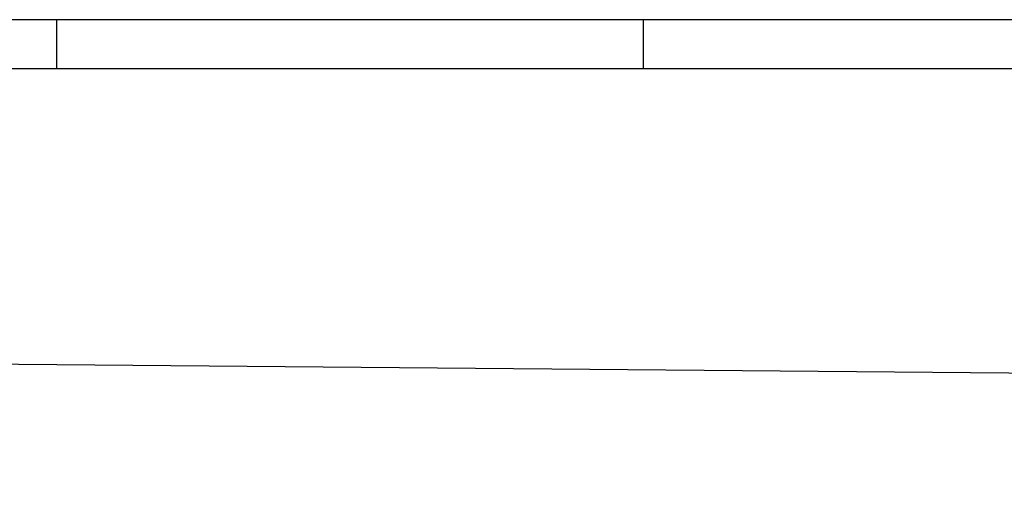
# Model space of a CAD drawing. Header units: millimetres. Extents: x -35 to 343, y 0 to 93.
# Tile 27 of 128: x -15 to 6, y 74 to 84. Entities that reach past the tile are written whole.
import ezdxf

# ---------------------------------------------------------------- set-up
doc = ezdxf.new("R2010")
doc.units = ezdxf.units.MM

msp = doc.modelspace()

# ---------------------------------------------------------------- linework, layer by layer
at = {"color": 1}
for p, q in [((-13.8, 84.1), (-13.8, 83.1)), ((-1.85, 84.1), (-1.85, 83.1))]:
    msp.add_line(p, q, dxfattribs=at)
at = {"color": 2}
msp.add_lwpolyline([(-34.8, 0), (84.1, 0), (84.1, 84.1), (-34.8, 84.1)], close=True, dxfattribs=at)
at = {"color": 6}
msp.add_lwpolyline([(-32.3, 1), (83.1, 1), (83.1, 83.1), (-32.3, 83.1)], close=True, dxfattribs=at)
at = {"color": 2, "linetype": 'Continuous'}
msp.add_lwpolyline([(52.13614, 76.49826), (-28.54202, 77.20339)], dxfattribs=at)

doc.saveas('drawing.dxf')
